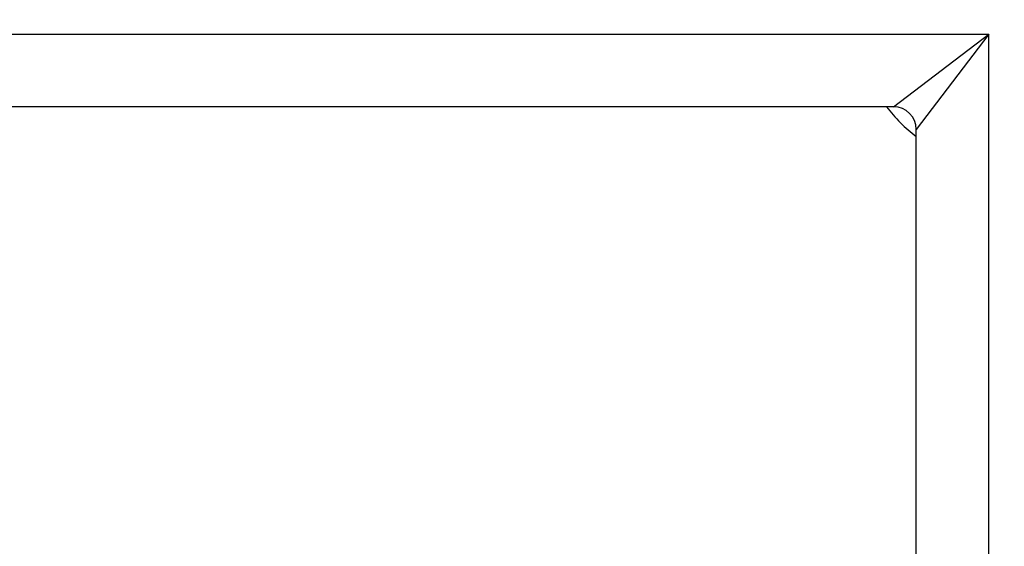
# Model space of a CAD drawing. Header units: inches. Extents: x 14 to 193, y 15 to 125.
# Tile 56 of 90: x 118.938 to 120.362, y 88.338 to 89.1. Entities that reach past the tile are written whole.
import ezdxf

# ---------------------------------------------------------------- set-up
doc = ezdxf.new("R2010")
doc.units = ezdxf.units.IN
doc.header["$LTSCALE"] = 12.41934
doc.header["$MEASUREMENT"] = 0
doc.layers.add('Visible Edges(ANSI)', color=7, linetype='Continuous', lineweight=25)
doc.layers.add('Visible Tangent Edges(ANSI)', color=7, linetype='Continuous', lineweight=25)

msp = doc.modelspace()

# ---------------------------------------------------------------- linework, layer by layer
at = {"layer": 'Visible Edges(ANSI)'}
for p, q in [((120.2021, 88.974), (90.2425, 88.974)), ((120.235, 52.6084), (120.235, 88.9411))]:
    msp.add_line(p, q, dxfattribs=at)
for centre, radius, start, end in [((120.2021, 88.9411), 0.4093, 0, 90), ((120.3584, 89.0974), 0.2071, 216.5553, 233.4447), ((120.2021, 88.9411), 0.0329, 0, 90)]:
    msp.add_arc(centre, radius, start, end, dxfattribs=at)
at = {"layer": 'Visible Tangent Edges(ANSI)'}
for p, q in [((90.1045, 89.0792), (120.3402, 89.0792)), ((120.2021, 88.974), (120.3402, 89.0792)), ((120.3402, 89.0792), (120.235, 88.9411)), ((120.3402, 52.4704), (120.3402, 89.0792))]:
    msp.add_line(p, q, dxfattribs=at)

doc.saveas('drawing.dxf')
